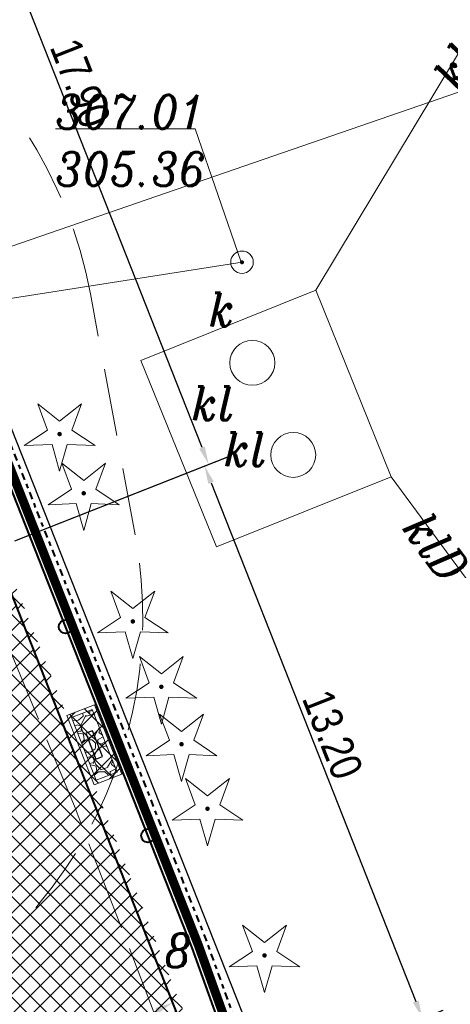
# Model space of a CAD drawing. Extents: x 779 to 3668, y -1329 to 9570.
# Tile 90 of 106: x 2213 to 2223, y -273 to -251. Entities that reach past the tile are written whole.
import ezdxf

# ---------------------------------------------------------------- set-up
doc = ezdxf.new("R2010")
doc.units = 0
for name, pattern in [('CENTER2', [1.125, 0.75, -0.125, 0.125, -0.125]), ('CIĄGłA', [0]), ('DASH', [0.75, 0.5, -0.25]), ('DGN Style 4', [0.3202, 0.16, -0.08, 0.0002, -0.08]), ('mz2.0_0.5', [2.5, 2, -0.5])]:
    doc.linetypes.add(name, pattern=pattern)
for name, color, linetype, lineweight in [('203-punkt graniczny-Atr103', 7, 'Continuous', 0), ('219-działka ewidencyjna', 7, 'Continuous', 0), ('_a_obiekty', 250, 'Continuous', 30), ('AGP1_granica_opracow', 7, 'Continuous', 15), ('AGP1_HATCH', 7, 'Continuous', 5), ('AGP1_KRAWEZNIKI', 7, 'Continuous', 40), ('AGP1_KRAWEZNIKI GRUBOŚCI', 7, 'Continuous', 9), ('kanał technologiczny (linia)', 7, 'Continuous', 0), ('komora podziemna - przewód kanalizacyjny (powierzchnia)-SK', 7, 'Continuous', 0), ('MPZP', 7, 'Continuous', 0), ('OBOP01_01', 7, 'Continuous', 0), ('ogrodzenie trwałe (linia)', 7, 'Continuous', 0), ('osadnik kanalizacji lokalnej (dół Chambeau) (punkt)-SK', 7, 'Continuous', 0), ('osadnik kanalizacji lokalnej (dół Chambeau) (punkt)-SK-Atr17', 7, 'Continuous', 0), ('przewód kanalizacyjny (linia)-SK', 7, 'Continuous', 0), ('przewód kanalizacyjny (linia)-SK-Atr1', 7, 'Continuous', 0), ('przewód kanalizacyjny - projektowany lub w budowie (linia)-SK - ob. projektowany', 7, 'Continuous', 0), ('punkt o określonej wysokości (sieć kanalizacyjna)-SK', 7, 'Continuous', 0), ('punkt o określonej wysokości (sieć kanalizacyjna)-SK-Atr2', 7, 'Continuous', 0), ('punkt o określonej wysokości (sieć kanalizacyjna)-SK-Atr3', 7, 'Continuous', 0), ('właz okrągły - siec kanalizacyjna (punkt)-SK', 7, 'Continuous', 0), ('właz okrągły - siec kanalizacyjna (punkt)-SK-Atr17', 7, 'Continuous', 0), ('zz-legenda', 7, 'Continuous', 13), ('zz-wypełnienie-chodniki', 142, 'Continuous', 5), ('zz-wypełnienie-drogi', 52, 'Continuous', 5)]:
    doc.layers.add(name, color=color, linetype=linetype, lineweight=lineweight)
doc.layers.add('_a_ekran', color=250, linetype='Continuous')
doc.layers.add('SYTUACJA - znaki_czytnik_kart', color=7, linetype='Continuous')
doc.styles.add('ARIAL', font='ARIALN.TTF')
doc.styles.get("Standard").update_dxf_attribs({"font": 'arial.ttf'})
doc.styles.add('Style-ITALIC_1250', font='ITALIC_1250.shx')
doc.linetypes.add('902-500', pattern='A,3.75,[24,dgnlstyle-geo-mz.shx,S=0.002785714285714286,R=0,X=0,Y=0],3.75', length=7.5)
doc.dimstyles.new('z1do1', dxfattribs={"dimtxt": 0.7, "dimasz": 0.4, "dimexe": 0.5, "dimexo": 0.5, "dimgap": 0.1, "dimtad": 1, "dimrnd": 0.05, "dimzin": 0, "dimdsep": 46, "dimtxsty": 'ARIAL', "dimcen": 0.09, "dimazin": 0, "dimtfac": 1, "dimtofl": 0, "dimtmove": 0, "dimatfit": 3, "dimfxl": 1, "dimtolj": 1, "dimtzin": 0, "dimarcsym": 0})

# ---------------------------------------------------------------- blocks, each defined once
blk = doc.blocks.new('US22')
at = {"color": 0, "linetype": 'Continuous', "lineweight": -2, "ltscale": 10}
blk.add_circle((0, 0), 2.5, dxfattribs=at)
blk = doc.blocks.new('PW01_1')
at = {"linetype": 'Continuous', "lineweight": 13, "ltscale": 10}
h = blk.add_hatch(color=0, dxfattribs=at)
edge = h.paths.add_edge_path()
edge.add_arc((0, 0), 0.45, 0, 360)
blk = doc.blocks.new('PZT MDCP podkład')
at = {"linetype": 'Continuous', "lineweight": -2, "ltscale": 10}
h = blk.add_hatch(color=8, dxfattribs=at)
edge = h.paths.add_edge_path()
edge.add_arc((2151.396406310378, 97.32646074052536), 0.04500000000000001, 0, 360)
at = {"layer": 'OBOP01_01', "linetype": 'Continuous', "lineweight": 13}
h = blk.add_hatch(color=8, dxfattribs=at)
edge = h.paths.add_edge_path()
edge.add_arc((2148.308517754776, 108.7110124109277), 0.05, 0, 360)
h = blk.add_hatch(color=8, dxfattribs=at)
edge = h.paths.add_edge_path()
edge.add_arc((2148.844459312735, 107.3919112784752), 0.05, 0, 360)
h = blk.add_hatch(color=8, dxfattribs=at)
edge = h.paths.add_edge_path()
edge.add_arc((2149.937158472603, 104.5388909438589), 0.05, 0, 360)
h = blk.add_hatch(color=8, dxfattribs=at)
edge = h.paths.add_edge_path()
edge.add_arc((2150.571457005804, 103.0830506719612), 0.05, 0, 360)
h = blk.add_hatch(color=8, dxfattribs=at)
edge = h.paths.add_edge_path()
edge.add_arc((2151.020363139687, 101.804524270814), 0.05, 0, 360)
h = blk.add_hatch(color=8, dxfattribs=at)
edge = h.paths.add_edge_path()
edge.add_arc((2151.598694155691, 100.3673486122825), 0.05, 0, 360)
h = blk.add_hatch(color=8, dxfattribs=at)
edge = h.paths.add_edge_path()
edge.add_arc((2152.867291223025, 97.1010402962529), 0.05, 0, 360)
at = {"layer": '219-działka ewidencyjna', "color": 8, "linetype": 'Continuous', "lineweight": 13, "flags": 128}
for points in [[(2145.496406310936, 112.2964607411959), (2161.48640631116, 117.8064607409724)], [(2145.496406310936, 112.2964607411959), (2151.396406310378, 97.32646074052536)], [(2156.536406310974, 83.01646074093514), (2151.396406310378, 97.32646074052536)]]:
    blk.add_lwpolyline(points, dxfattribs=at)
at = {"layer": 'komora podziemna - przewód kanalizacyjny (powierzchnia)-SK', "color": 8, "linetype": 'Continuous', "lineweight": 13, "flags": 128}
blk.add_lwpolyline([(2151.79640631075, 106.1964607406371), (2150.116406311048, 110.3464607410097), (2154.006406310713, 111.9164607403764), (2155.686406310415, 107.75646074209), (2151.79640631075, 106.1964607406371)], close=True, dxfattribs=at)
at = {"layer": 'MPZP', "color": 8, "linetype": 'DGN Style 4', "lineweight": 40, "flags": 128}
blk.add_lwpolyline([(2105.950835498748, 127.0314606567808), (2135.306348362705, 137.3370234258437), (2141.691342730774, 122.4926704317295), (2145.682467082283, 112.3698186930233), (2151.583598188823, 97.3969487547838), (2156.725831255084, 83.08073179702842), (2162.408999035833, 65.30082132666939), (2167.840760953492, 43.18364710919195), (2173.516804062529, 19.5318049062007), (2179.634830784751, 13.8408482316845), (2188.833263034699, 4.752397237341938), (2192.015697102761, 1.920277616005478)], dxfattribs=at)
at = {"layer": 'OBOP01_01', "color": 8, "linetype": 'Continuous', "lineweight": 13, "flags": 128}
for points in [[(2148.308517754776, 107.8820124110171), (2148.141162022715, 108.4806670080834), (2147.520091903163, 108.4548373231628), (2148.03773049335, 108.7989965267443), (2147.821243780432, 109.3816875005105), (2148.308517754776, 108.9957349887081), (2148.795791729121, 109.3816874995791), (2148.579305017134, 108.798996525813), (2149.09694360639, 108.4548373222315), (2148.475873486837, 108.4806670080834), (2148.308517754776, 107.8820124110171)], [(2148.844459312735, 106.5629112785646), (2148.677103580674, 107.1615658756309), (2148.056033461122, 107.1357361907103), (2148.573672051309, 107.4798953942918), (2148.357185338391, 108.062586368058), (2148.844459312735, 107.6766338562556), (2149.331733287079, 108.0625863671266), (2149.115246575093, 107.4798953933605), (2149.632885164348, 107.135736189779), (2149.011815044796, 107.1615658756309), (2148.844459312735, 106.5629112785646)], [(2149.937158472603, 103.7098909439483), (2149.769802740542, 104.3085455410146), (2149.14873262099, 104.282715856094), (2149.666371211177, 104.6268750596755), (2149.449884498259, 105.2095660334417), (2149.937158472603, 104.8236135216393), (2150.424432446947, 105.2095660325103), (2150.207945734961, 104.6268750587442), (2150.725584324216, 104.2827158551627), (2150.104514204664, 104.3085455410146), (2149.937158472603, 103.7098909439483)], [(2150.571457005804, 102.2540506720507), (2150.404101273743, 102.852705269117), (2149.783031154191, 102.8268755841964), (2150.300669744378, 103.1710347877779), (2150.08418303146, 103.753725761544), (2150.571457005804, 103.3677732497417), (2151.058730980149, 103.7537257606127), (2150.842244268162, 103.1710347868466), (2151.359882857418, 102.8268755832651), (2150.738812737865, 102.852705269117), (2150.571457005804, 102.2540506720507)], [(2151.020363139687, 100.9755242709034), (2150.853007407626, 101.5741788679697), (2150.231937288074, 101.5483491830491), (2150.749575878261, 101.8925083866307), (2150.533089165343, 102.4751993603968), (2151.020363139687, 102.0892468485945), (2151.507637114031, 102.4751993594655), (2151.291150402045, 101.8925083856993), (2151.8087889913, 101.5483491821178), (2151.187718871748, 101.5741788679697), (2151.020363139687, 100.9755242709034)], [(2151.598694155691, 99.53834861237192), (2151.43133842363, 100.1370032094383), (2150.810268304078, 100.1111735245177), (2151.327906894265, 100.4553327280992), (2151.111420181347, 101.0380237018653), (2151.598694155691, 100.652071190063), (2152.085968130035, 101.038023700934), (2151.869481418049, 100.4553327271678), (2152.387120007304, 100.1111735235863), (2151.766049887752, 100.1370032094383), (2151.598694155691, 99.53834861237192)], [(2152.867291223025, 96.27204029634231), (2152.699935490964, 96.87069489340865), (2152.078865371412, 96.84486520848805), (2152.596503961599, 97.18902441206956), (2152.380017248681, 97.7717153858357), (2152.867291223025, 97.38576287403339), (2153.354565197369, 97.77171538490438), (2153.138078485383, 97.18902441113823), (2153.655717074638, 96.84486520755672), (2153.034646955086, 96.87069489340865), (2152.867291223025, 96.27204029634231)]]:
    blk.add_lwpolyline(points, close=True, dxfattribs=at)
at = {"layer": 'ogrodzenie trwałe (linia)', "color": 8, "linetype": '902-500', "lineweight": 30, "flags": 128}
blk.add_lwpolyline([(2201.026406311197, 25.93646074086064), (2203.096406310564, 26.22646074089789), (2196.526406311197, 52.65646074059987), (2189.216406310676, 78.32646074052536), (2185.026406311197, 90.1364607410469), (2181.246406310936, 100.9964607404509), (2180.716406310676, 103.6564607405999), (2164.906406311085, 146.8664607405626), (2145.896406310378, 140.4064607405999), (2135.536406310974, 136.5764607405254), (2142.946406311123, 119.6864607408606), (2154.066406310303, 91.52646074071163), (2156.85640631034, 82.92646074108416), (2163.326406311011, 62.1364607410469), (2173.076406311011, 21.41646074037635), (2181.186406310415, 20.27646074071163), (2186.806406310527, 20.09646074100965), (2192.936406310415, 20.7064607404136), (2195.036406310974, 22.77646074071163), (2196.636406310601, 25.26646074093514), (2198.206406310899, 25.54646074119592)], dxfattribs=at)
at = {"layer": 'osadnik kanalizacji lokalnej (dół Chambeau) (punkt)-SK', "color": 8, "linetype": 'Continuous', "lineweight": 13}
for centre in [(2152.596406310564, 110.2964607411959), (2153.506406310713, 108.2464607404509)]:
    blk.add_circle(centre, 0.5, dxfattribs=at)
at = {"layer": 'przewód kanalizacyjny (linia)-SK', "color": 8, "linetype": 'Continuous', "lineweight": 13, "flags": 128}
for points in [[(2134.056406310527, 134.75646074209), (2145.026406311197, 111.3864607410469), (2152.366406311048, 112.5364607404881)], [(2160.096406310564, 131.7664607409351), (2160.596406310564, 131.4564607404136), (2162.386406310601, 125.8564607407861), (2154.006406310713, 111.9164607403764)], [(2158.376406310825, 104.1064607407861), (2155.686406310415, 107.75646074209)]]:
    blk.add_lwpolyline(points, dxfattribs=at)
at = {"layer": 'przewód kanalizacyjny - projektowany lub w budowie (linia)-SK - ob. projektowany', "color": 8, "linetype": 'mz2.0_0.5', "lineweight": 13, "flags": 128}
blk.add_lwpolyline([(2145.026406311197, 111.3864607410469), (2145.776406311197, 107.3464607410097), (2148.636406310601, 100.4264607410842), (2154.506406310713, 85.21646074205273), (2156.906406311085, 77.96646074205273), (2160.896406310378, 65.78646074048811), (2162.116406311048, 60.94646074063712), (2165.286406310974, 47.41646074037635), (2168.336406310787, 34.67646074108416), (2158.396406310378, 20.79646074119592), (2150.73640631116, 14.08646074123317), (2148.566406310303, 11.56646074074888), (2149.48640631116, -4.973539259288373)], dxfattribs=at)
at = {"layer": 'punkt o określonej wysokości (sieć kanalizacyjna)-SK-Atr2', "color": 8, "lineweight": 13, "flags": 128}
blk.add_lwpolyline([(2152.350400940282, 112.5378377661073), (2151.326771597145, 115.5038974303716), (2148.217771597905, 115.5038974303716)], dxfattribs=at)
at = {"layer": 'punkt o określonej wysokości (sieć kanalizacyjna)-SK', "color": 8, "linetype": 'Continuous', "lineweight": 13, "xscale": 0.1, "yscale": 0.1, "zscale": 0.1}
blk.add_blockref('PW01_1', (2152.366406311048, 112.5364607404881), dxfattribs=at)
at = {"layer": 'właz okrągły - siec kanalizacyjna (punkt)-SK', "color": 8, "linetype": 'Continuous', "lineweight": 13, "xscale": 0.1, "yscale": 0.1, "zscale": 0.1}
blk.add_blockref('US22', (2152.366406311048, 112.5364607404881), dxfattribs=at)
at = {"layer": '203-punkt graniczny-Atr103', "color": 8, "linetype": 'CIĄGłA', "lineweight": 5, "style": 'Style-ITALIC_1250', "width": 0.9}
blk.add_text('8', height=0.75, dxfattribs=at).set_placement((2150.647743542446, 96.84047199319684))
at = {"layer": 'osadnik kanalizacji lokalnej (dół Chambeau) (punkt)-SK-Atr17', "color": 8, "lineweight": 13, "char_height": 0.75, "attachment_point": 7, "line_spacing_factor": 0.6}
for insert in [(2151.246406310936, 109.0164607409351), (2151.966406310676, 107.9964607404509)]:
    blk.add_mtext('\\FITALIC_1250;\\H1x;\\W0.9;kl', dxfattribs=dict(at, insert=insert))
at = {"layer": 'przewód kanalizacyjny (linia)-SK-Atr1', "color": 8, "lineweight": 13, "char_height": 0.75, "attachment_point": 4, "line_spacing_factor": 0.6}
for s, insert, rotation in [('\\FITALIC_1250;\\H1x;\\W0.9;kl150', (2156.903488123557, 116.4919744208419), 58.943000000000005), ('\\FITALIC_1250;\\H1x;\\W0.9;klD', (2156.215780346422, 106.8323026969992), 306.389)]:
    blk.add_mtext(s, dxfattribs=dict(at, insert=insert, rotation=rotation))
at = {"layer": 'punkt o określonej wysokości (sieć kanalizacyjna)-SK-Atr2', "color": 8, "lineweight": 13, "insert": (2148.217771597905, 115.510897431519), "char_height": 0.75, "attachment_point": 7, "line_spacing_factor": 0.6}
blk.add_mtext('\\FITALIC_1250;\\H1x;\\W0.9;307.01', dxfattribs=at)
at = {"layer": 'punkt o określonej wysokości (sieć kanalizacyjna)-SK-Atr3', "color": 8, "lineweight": 13, "insert": (2148.217771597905, 114.2358974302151), "char_height": 0.75, "attachment_point": 7, "line_spacing_factor": 0.6}
blk.add_mtext('\\FITALIC_1250;\\H1x;\\W0.9;305.36', dxfattribs=at)
at = {"layer": 'właz okrągły - siec kanalizacyjna (punkt)-SK-Atr17', "color": 8, "lineweight": 13, "insert": (2151.626406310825, 111.1064607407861), "char_height": 0.75, "attachment_point": 7, "line_spacing_factor": 0.6}
blk.add_mtext('\\FITALIC_1250;\\H1x;\\W0.9;k', dxfattribs=at)
blk = doc.blocks.new('ekran akustyczny')
at = {"layer": '_a_ekran', "color": 7, "lineweight": 40, "ltscale": 0.01}
blk.add_lwpolyline([(-3747.093814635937, 2864.572444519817), (-3745.082267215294, 2885.182060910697), (-3742.991181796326, 2907.847278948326), (-3742.553984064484, 2926.4900541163), (-3742.736602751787, 2941.68912352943), (-3743.421846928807, 2957.762937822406), (-3743.490315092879, 2959.352943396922), (-3743.703226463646, 2964.352495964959), (-3743.939064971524, 2969.344629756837), (-3745.038839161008, 2984.30425865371)], dxfattribs=at)
for centre in [(-3743.063612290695, 2949.364102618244), (-3742.8508744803, 2944.368630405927)]:
    blk.add_circle(centre, 0.15, dxfattribs=at)
blk = doc.blocks.new('*D1436')
at = {"layer": 'Defpoints', "color": 0, "transparency": 16777216}
for p in [(2212.80185635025, -262.9956572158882), (2222.338383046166, -273.4443510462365), (2217.650215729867, -275.292749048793)]:
    blk.add_point(p, dxfattribs=at)
at = {"layer": 'zz-legenda', "color": 0, "lineweight": -2, "transparency": 16777216}
for p, q in [((2213.267008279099, -262.8122623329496), (2217.955175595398, -260.963864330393)), ((2217.6367395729, -261.519380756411), (2222.191667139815, -273.0722295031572)), ((2218.115367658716, -275.1093541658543), (2222.803534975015, -273.2609561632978))]:
    blk.add_line(p, q, dxfattribs=at)
at = {"layer": 'zz-legenda', "color": 0, "transparency": 16777216}
for points in [[(2217.69875983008, -261.4949281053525), (2217.57471931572, -261.5438334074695), (2217.490023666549, -261.1472592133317)], [(2222.253687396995, -273.0477768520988), (2222.129646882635, -273.0966821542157), (2222.338383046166, -273.4443510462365)]]:
    blk.add_solid(points, dxfattribs=at)
at = {"layer": 'zz-legenda', "color": 0, "transparency": 16777216, "insert": (2220.339725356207, -267.1280350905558), "char_height": 0.7, "attachment_point": 5, "rotation": 291.51776953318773, "style": 'ARIAL'}
blk.add_mtext('\\A1;13.20', dxfattribs=at)
blk = doc.blocks.new('*D1437')
at = {"layer": 'Defpoints', "color": 0, "transparency": 16777216}
for p in [(2211.022194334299, -244.4720630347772), (2206.241699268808, -246.3568629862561), (2212.80185635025, -262.9956572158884)]:
    blk.add_point(p, dxfattribs=at)
at = {"layer": 'zz-legenda', "color": 0, "lineweight": -2, "transparency": 16777216}
for p, q in [((2206.706851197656, -246.1734681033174), (2211.487346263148, -244.2886681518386)), ((2217.435635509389, -260.7387357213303), (2211.168910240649, -244.8441845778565)), ((2213.267008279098, -262.8122623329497), (2218.047503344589, -260.9274623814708))]:
    blk.add_line(p, q, dxfattribs=at)
at = {"layer": 'zz-legenda', "color": 0, "transparency": 16777216}
for points in [[(2211.230930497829, -244.8197319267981), (2211.10688998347, -244.868637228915), (2211.022194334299, -244.4720630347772)], [(2217.497655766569, -260.7142830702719), (2217.37361525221, -260.7631883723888), (2217.58235141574, -261.1108572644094)]]:
    blk.add_solid(points, dxfattribs=at)
at = {"layer": 'zz-legenda', "color": 0, "transparency": 16777216, "insert": (2214.727794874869, -252.6236901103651), "char_height": 0.7, "attachment_point": 5, "rotation": 291.51776953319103, "style": 'ARIAL'}
blk.add_mtext('\\A1;17.90', dxfattribs=at)
blk = doc.blocks.new('*D1455')
at = {"layer": 'Defpoints', "color": 0, "transparency": 16777216}
for p in [(2206.240897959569, -246.3548318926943), (2215.321103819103, -274.919922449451), (2217.650215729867, -275.2927490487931), (2217.650215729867, -275.2927490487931), (2221.237928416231, -285.3230512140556)]:
    blk.add_point(p, dxfattribs=at)
at = {"layer": 'zz-legenda', "color": 0, "lineweight": -2, "transparency": 16777216}
blk.add_arc((2217.650215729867, -275.2927490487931), 2.358762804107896, 121.2456932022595, 279.9535670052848, dxfattribs=at)
at = {"layer": 'zz-legenda', "color": 0, "transparency": 16777216}
for points in [[(2216.397080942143, -273.2163991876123), (2216.456327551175, -273.3358463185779), (2216.785045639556, -273.0983829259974)], [(2218.040878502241, -277.5515584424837), (2218.07497737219, -277.6804578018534), (2218.444626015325, -277.5137115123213)]]:
    blk.add_solid(points, dxfattribs=at)
at = {"layer": 'zz-legenda', "color": 0, "transparency": 16777216, "insert": (2215.870423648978, -275.961715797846), "char_height": 0.7, "attachment_point": 5, "rotation": 290.5996301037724, "style": 'ARIAL'}
blk.add_mtext('\\A1;178.16°', dxfattribs=at)

msp = doc.modelspace()

# ---------------------------------------------------------------- hatches: boundary and pattern name
at = {"layer": 'AGP1_HATCH', "true_color": 0x939598}
h = msp.add_hatch(dxfattribs=at)
h.set_pattern_fill('GRAVEL', color=252, scale=0.03, angle=21.51776954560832)
h.set_pattern_definition([(249.5305570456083, (-3991764.351103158, -7589199.346912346), (-3.155688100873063, -8.615974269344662), [0.102516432, -10.1491450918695]), (206.4875105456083, (-3991764.386954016, -7589199.442955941), (8.227204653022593, 4.062817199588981), [0.1759214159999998, -17.41621466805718]), (154.0282166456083, (-3991764.544409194, -7589199.521417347), (10.16334721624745, -5.00286891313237), [0.124044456, -12.28041683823]), (288.7914585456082, (-3991764.751003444, -7589199.807642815), (-4.880984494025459, 14.45732459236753), [0.1602013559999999, -15.8599312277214]), (314.3514237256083, (-3991764.699398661, -7589199.959304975), (-6.898383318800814, 7.109229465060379), [0.1570901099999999, -15.55194232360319]), (18.79145854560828, (-3991764.589583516, -7589200.071634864), (-14.45732459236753, -4.880984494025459), [0.1602013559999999, -15.8599312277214]), (59.21201001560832, (-3991764.437921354, -7589200.020030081), (-6.420651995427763, -10.72233481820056), [0.211858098, -20.9739345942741]), (93.77309791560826, (-3991764.329479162, -7589199.838029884), (-1.186622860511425, 17.55207048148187), [0.2000158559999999, -19.80157698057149]), (142.9473351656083, (-3991764.342641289, -7589199.638447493), (-9.30455173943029, 6.97963959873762), [0.1607438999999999, -15.91366370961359]), (196.7541278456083, (-3991764.470928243, -7589199.541591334), (8.077300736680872, 2.365540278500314), [0.1835139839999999, -8.992181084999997]), (243.9152073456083, (-3991764.646652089, -7589199.594492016), (-5.432266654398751, -11.15173255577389), [0.237323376, -23.4950317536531]), (160.3318443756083, (-3991764.046405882, -7589199.538032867), (-6.639203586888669, 2.296892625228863), [0.08100136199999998, -8.0191697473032]), (192.9870039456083, (-3991764.122681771, -7589199.510769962), (9.774577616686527, 2.215636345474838), [0.1541045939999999, -15.25639169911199]), (246.5177695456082, (-3991764.272844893, -7589199.545401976), (0.2794938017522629, -0.708891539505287), [0.1077628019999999, -0.9698679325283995]), (224.7163600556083, (-3991764.356006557, -7589199.479899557), (2.985470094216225, 2.815252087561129), [0.05803239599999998, -5.745186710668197]), (313.3191790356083, (-3991764.397244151, -7589199.520730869), (-1.547372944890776, 1.847180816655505), [0.08206968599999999, -4.021425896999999]), (52.48152607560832, (-3991764.340939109, -7589199.580440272), (1.567687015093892, 2.256264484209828), [0.1332958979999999, -4.309889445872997]), (183.0828207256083, (-3991764.259759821, -7589199.474715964), (1.697276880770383, -0.1499039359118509), [0.09638614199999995, -2.313269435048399]), (37.90730987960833, (-3991764.808401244, -7589199.682837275), (6.250433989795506, 4.921612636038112), [0.1350264, -13.3676480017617]), (91.86394548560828, (-3991764.701864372, -7589199.599878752), (0.2388656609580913, -8.915782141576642), [0.1132796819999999, -11.21466470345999]), (314.7163600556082, (-3991764.315658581, -7589199.332937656), (-2.815252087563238, 2.985470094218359), [0.11606403, -5.687155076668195]), (5.128229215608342, (-3991764.233995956, -7589199.415412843), (-7.927396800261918, -0.6682633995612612), [0.1350263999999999, -13.36764800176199]), (0.9617243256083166, (-3991764.635115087, -7589200.12235003), (-4.103445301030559, 0.02031407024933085), [0.1302105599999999, -6.380320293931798]), (316.2929101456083, (-3991764.504922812, -7589200.120164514), (-6.618889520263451, 6.400337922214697), [0.109101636, -10.801078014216]), (88.31917903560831, (-3991764.029075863, -7589200.039034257), (0.02031406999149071, 4.103445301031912), [0.11606403, -5.687155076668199]), (38.87179418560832, (-3991764.025671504, -7589199.923019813), (-8.097614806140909, -6.468985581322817), [0.127734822, -12.64571279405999]), (90.96172432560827, (-3991764.376432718, -7589200.17598622), (-0.02031407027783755, -4.103445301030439), [0.06510527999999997, -6.4454255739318]), (122.8277020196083, (-3991764.071609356, -7589200.055803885), (-1.826866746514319, 2.556072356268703), [0.03885437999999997, -3.846598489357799]), (187.4815260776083, (-3991764.092672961, -7589200.023154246), (2.406168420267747, 0.1295898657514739), [0.15709011, -2.9847163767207]), (207.5267755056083, (-3991764.24842596, -7589200.043608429), (6.809421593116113, 3.503829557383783), [0.1455800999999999, -14.4124094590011]), (325.2078370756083, (-3991764.315784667, -7589199.644240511), (-1.267879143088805, 1.138289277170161), [0.109897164, -2.637532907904]), (14.67499613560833, (-3991764.225534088, -7589199.706947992), (12.61014377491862, 3.333611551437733), [0.1918670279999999, -18.99480271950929]), (82.46316544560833, (-3991764.039926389, -7589199.658341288), (-0.8791095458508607, -6.080215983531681), [0.07845247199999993, -7.766817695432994]), (111.5177695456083, (-3991764.029636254, -7589199.580566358), (-0.9883853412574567, 0.4293977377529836), [0.04571999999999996, -0.7162799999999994]), (141.7742067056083, (-3991764.270988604, -7589200.027931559), (4.792022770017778, -3.844265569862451), [0.105860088, -10.48018223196]), (69.53055704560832, (-3991764.354150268, -7589199.962429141), (3.155688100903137, 8.615974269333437), [0.205032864, -10.04662865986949]), (21.51776954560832, (-3991764.282448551, -7589199.770341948), (0.4293977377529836, 0.9883853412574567), [0.1981199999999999, -0.5638799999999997]), (346.8226160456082, (-3991764.098136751, -7589199.697673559), (9.04537200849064, -2.167302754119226), [0.1204828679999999, -11.92779501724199]), (275.5723736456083, (-3991763.980826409, -7589199.725139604), (0.4090836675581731, -3.115059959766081), [0.110948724, -5.436495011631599]), (229.1637449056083, (-3991763.970052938, -7589199.835564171), (-10.67400123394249, -12.39929762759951), [0.1806435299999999, -17.88373932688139]), (196.9438482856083, (-3991764.088175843, -7589199.972235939), (-9.495083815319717, -2.924527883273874), [0.1911088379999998, -18.91975393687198])])
h.paths.add_polyline_path([(2215.079723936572, -268.1461630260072), (2215.544864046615, -267.9627317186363), (2214.994683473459, -266.5672862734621), (2214.529539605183, -266.7506951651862)])
at = {"layer": 'zz-wypełnienie-chodniki'}
h = msp.add_hatch(dxfattribs=at)
h.set_pattern_fill('ANSI37', color=256, scale=0.1, style=0)
h.set_pattern_definition([(45, (0, 0), (-0.2245064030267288, 0.2245064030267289), []), (135, (0, 0), (-0.2245064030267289, -0.2245064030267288), [])])
edge = h.paths.add_edge_path()
edge.add_arc((2213.798152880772, -338.8711046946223), 2.632842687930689, 240.83171109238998, 270.2906532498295, ccw=False)
edge.add_arc((2214.307711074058, -338.3123928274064), 3.37347240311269, 200.4116660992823, 237.8982900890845, ccw=False)
edge.add_arc((2368.544108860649, -287.685559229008), 165.7037624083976, 197.7806309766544, 198.2175828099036, ccw=False)
edge.add_arc((2214.562165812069, -337.0583290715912), 4.000000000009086, 112.30075385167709, 197.8898825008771, ccw=False)
edge.add_line((2213.044292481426, -333.357510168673), (2216.905159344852, -332.0495769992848))
edge.add_arc((2211.040775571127, -315.8113433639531), 17.26473946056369, 289.8570159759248, 321.7647974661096)
edge.add_arc((2212.625452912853, -317.0850901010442), 15.23171446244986, 321.8391110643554, 367.1869803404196)
edge.add_line((2227.737494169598, -315.1794840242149), (2223.087990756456, -291.3849213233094))
edge.add_line((2223.087990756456, -291.3849213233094), (2221.237886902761, -285.3230589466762))
edge.add_line((2221.237886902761, -285.3230589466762), (2217.650174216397, -275.2927567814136))
edge.add_line((2217.650174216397, -275.2927567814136), (2210.523554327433, -257.2172198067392))
edge.add_line((2210.523554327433, -257.2172198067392), (2206.575240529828, -247.2029503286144))
edge.add_line((2206.575240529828, -247.2029503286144), (2206.241761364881, -246.3571335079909))
edge.add_arc((2201.589566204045, -248.1923033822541), 5.001076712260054, 21.52794352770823, 100.541275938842)
edge.add_line((2200.674650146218, -243.275627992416), (2200.541612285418, -243.3004086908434))
edge.add_line((2200.541612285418, -243.3004086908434), (2178.546908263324, -247.3973185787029))
edge.add_line((2178.546908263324, -247.3973185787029), (2187.812637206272, -297.1416013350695))
edge.add_line((2187.812637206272, -297.1416013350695), (2191.515679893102, -296.4518429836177))
edge.add_arc((2191.647852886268, -297.6476642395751), 1.203103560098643, -19.96193769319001, 96.30724697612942, ccw=False)
edge.add_arc((2192.308942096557, -297.8870733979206), 0.4999999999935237, 317.2270974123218, 339.9615464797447, ccw=False)
edge.add_arc((2197.626382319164, -302.8064078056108), 6.743964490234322, 137.2270973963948, 184.4631622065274)
edge.add_line((2190.902868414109, -303.3312104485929), (2191.261298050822, -305.6470830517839))
edge.add_line((2191.261298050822, -305.6470830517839), (2192.318950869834, -311.3577512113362))
edge.add_line((2192.318950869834, -311.3577512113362), (2193.162126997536, -315.9018189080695))
edge.add_line((2193.162126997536, -315.9018189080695), (2195.317900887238, -325.8369132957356))
edge.add_arc((2210.400793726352, -321.9094821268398), 15.58583882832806, 194.5951329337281, 204.2785181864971)
edge.add_arc((2203.597853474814, -324.8461195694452), 8.177987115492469, 205.1211640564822, 225.4637220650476)
edge.add_line((2197.862134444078, -330.675442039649), (2200.293390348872, -333.0918171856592))
edge.add_arc((2194.587794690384, -338.2653090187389), 7.70187247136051, 27.114490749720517, 42.19985456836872, ccw=False)
edge.add_line((2201.44321261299, -334.7550263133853), (2202.534785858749, -337.3047515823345))
edge.add_arc((2196.294933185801, -339.1341975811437), 6.502509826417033, -2.9609049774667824, 16.340470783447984, ccw=False)
edge.add_arc((2184.658865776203, -337.3537236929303), 18.25300297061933, 344.7003824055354, 353.34182273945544, ccw=False)
edge.add_line((2202.264967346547, -342.1700817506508), (2201.97496734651, -343.2200817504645))
edge.add_arc((2192.412753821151, -339.7061430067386), 10.18742818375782, 310.1754082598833, 339.82254230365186, ccw=False)
edge.add_line((2198.984967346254, -347.4900817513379), (2198.506741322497, -347.6819364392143))
edge.add_arc((2192.412753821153, -339.7061430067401), 10.03742818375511, 307.3820107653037, 339.7887873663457)
edge.add_arc((2172.677213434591, -334.532127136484), 30.40870538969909, 343.4897296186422, 347.8328201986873)
edge.add_arc((2184.653610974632, -337.3529042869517), 18.10831725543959, 348.5707290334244, 353.3645147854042)
edge.add_arc((2196.211605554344, -339.143093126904), 6.436124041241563, 357.3081371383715, 376.048817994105)
edge.add_line((2202.396891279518, -337.3637861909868), (2201.307357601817, -334.8188249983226))
edge.add_arc((2198.580633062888, -335.5044598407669), 2.811604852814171, 14.11440779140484, 55.20945348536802)
edge.add_line((2200.18487314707, -333.1954480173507), (2197.756660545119, -330.7820975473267))
edge.add_arc((2203.597853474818, -324.846119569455), 8.327987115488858, 205.1135589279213, 225.461118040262, ccw=False)
edge.add_arc((2210.400793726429, -321.9094821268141), 15.73583882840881, 194.5838918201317, 204.2825258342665, ccw=False)
edge.add_line((2195.171963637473, -325.8717236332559), (2193.015057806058, -315.9314125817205))
edge.add_line((2193.015057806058, -315.9314125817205), (2192.139354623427, -311.2391560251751))
edge.add_line((2192.139354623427, -311.2391560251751), (2189.468661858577, -311.7364003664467))
edge.add_line((2189.468661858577, -311.7364003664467), (2188.434282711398, -306.334377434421))
edge.add_line((2188.434282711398, -306.334377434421), (2191.142475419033, -305.8299800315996))
edge.add_line((2191.142475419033, -305.8299800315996), (2190.753769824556, -303.3485737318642))
edge.add_arc((2197.62638231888, -302.8064078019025), 6.893964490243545, 137.4766232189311, 184.5106019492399, ccw=False)
edge.add_arc((2192.177018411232, -297.8088940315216), 0.5000000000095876, 317.4766233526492, 342.9050172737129)
edge.add_arc((2191.651318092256, -297.6472178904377), 1.049999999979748, 342.9050174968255, 381.5320247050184)
edge.add_line((2192.628041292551, -297.2618456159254), (2185.88205571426, -298.5184068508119))
edge.add_line((2185.88205571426, -298.5184068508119), (2183.72506395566, -286.9376839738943))
edge.add_line((2183.72506395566, -286.9376839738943), (2184.855544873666, -286.7271130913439))
edge.add_line((2184.855544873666, -286.7271130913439), (2177.536339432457, -247.4331472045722))
edge.add_line((2177.536339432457, -247.4331472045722), (2178.519430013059, -247.2500290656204))
edge.add_line((2178.519430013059, -247.2500290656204), (2200.529099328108, -243.1501589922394))
edge.add_line((2200.529099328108, -243.1501589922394), (2200.64897745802, -243.1275829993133))
edge.add_arc((2201.589816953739, -248.191455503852), 5.150532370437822, 21.519896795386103, 100.52522516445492, ccw=False)
edge.add_line((2206.381306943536, -246.3021150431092), (2206.710303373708, -247.1365621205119))
edge.add_line((2206.710303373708, -247.1365621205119), (2210.670374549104, -257.180652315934))
edge.add_line((2210.670374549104, -257.180652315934), (2214.425768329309, -266.705627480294))
edge.add_line((2214.425768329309, -266.705627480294), (2215.039774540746, -266.463544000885))
edge.add_line((2215.039774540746, -266.463544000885), (2215.648720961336, -268.0077775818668))
edge.add_line((2215.648720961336, -268.0077775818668), (2215.034630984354, -268.2498940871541))
edge.add_line((2215.034630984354, -268.2498940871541), (2217.789719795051, -275.2377383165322))
edge.add_line((2217.789719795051, -275.2377383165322), (2221.381354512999, -285.2792765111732))
edge.add_line((2221.381354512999, -285.2792765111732), (2223.235207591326, -291.3561603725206))
edge.add_line((2223.235207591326, -291.3561603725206), (2227.886315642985, -315.1607178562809))
edge.add_arc((2212.625452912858, -317.0850901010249), 15.38171446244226, -38.161251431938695, 7.186980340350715, ccw=False)
edge.add_arc((2211.040775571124, -315.8113433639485), 17.41473946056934, 289.8520854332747, 321.76511738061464, ccw=False)
edge.add_line((2216.954700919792, -332.1911674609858), (2213.092420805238, -333.4995793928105))
edge.add_arc((2214.528808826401, -337.0426452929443), 3.823156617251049, 112.0680378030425, 198.2671306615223)
edge.add_line((2210.898318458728, -338.2410050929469), (2211.28663729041, -339.4366203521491))
edge.add_arc((2213.748107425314, -338.6216407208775), 2.592880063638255, 198.3194318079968, 219.5311920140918)
edge.add_arc((2213.798153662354, -338.8711088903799), 2.48284268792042, 214.3488660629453, 282.14863913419)
edge.add_line((2214.320664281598, -341.2983481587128), (2213.811508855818, -341.50391350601))
at = {"layer": 'zz-wypełnienie-drogi'}
h = msp.add_hatch(dxfattribs=at)
h.set_pattern_fill('ANSI37', color=256, scale=0.1, style=0)
h.set_pattern_definition([(45, (462.9080796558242, -495.6482805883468), (-0.2245064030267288, 0.2245064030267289), []), (135, (462.9080796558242, -495.6482805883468), (-0.2245064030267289, -0.2245064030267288), [])])
edge = h.paths.add_edge_path()
edge.add_line((2217.650215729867, -275.2928728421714), (2212.637307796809, -262.5784190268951))
edge.add_line((2212.637307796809, -262.5784190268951), (2207.924488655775, -264.2568905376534))
edge.add_arc((2206.808124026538, -264.6970382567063), 1.200000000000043, 280.5381373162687, 381.5177695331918, ccw=False)
edge.add_line((2207.027591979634, -265.8767983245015), (2202.552803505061, -266.7092325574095))
edge.add_arc((2202.333335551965, -265.5294724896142), 1.20000000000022, 190.5381373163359, 280.53813731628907, ccw=False)
edge.add_line((2201.15357548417, -265.7489404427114), (2201.098708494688, -265.4540004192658))
edge.add_line((2201.098708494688, -265.4540004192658), (2198.149303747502, -266.0026697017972))
edge.add_line((2198.149303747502, -266.0026697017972), (2198.204175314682, -266.2976103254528))
edge.add_arc((2197.024415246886, -266.5170782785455), 1.200000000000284, 280.5381373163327, 370.5381373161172, ccw=False)
edge.add_line((2197.243883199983, -267.6968383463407), (2196.787773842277, -267.7816872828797))
edge.add_arc((2196.568305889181, -266.6019272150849), 1.199999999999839, 190.5514390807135, 280.53813731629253, ccw=False)
edge.add_line((2195.388596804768, -266.8216690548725), (2187.647015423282, -268.947721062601))
edge.add_line((2187.647015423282, -268.947721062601), (2193.039591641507, -297.8681058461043))
edge.add_line((2193.039591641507, -297.8681058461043), (2191.30608954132, -300.0531105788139))
edge.add_line((2191.30608954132, -300.0531105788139), (2190.914824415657, -302.1460688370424))
edge.add_line((2190.914824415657, -302.1460688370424), (2201.99391793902, -298.4671136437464))
edge.add_line((2201.99391793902, -298.4671136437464), (2198.628777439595, -281.0408664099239))
edge.add_line((2198.628777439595, -281.0408664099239), (2198.084489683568, -278.1187986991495))
edge.add_line((2198.084489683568, -278.1187986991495), (2198.41080027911, -276.736314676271))
edge.add_line((2198.41080027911, -276.736314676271), (2199.234948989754, -275.8016822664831))
edge.add_line((2199.234948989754, -275.8016822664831), (2199.896706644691, -275.6793945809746))
edge.add_line((2199.896706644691, -275.6793945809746), (2210.41453182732, -273.7737764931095))
edge.add_line((2210.41453182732, -273.7737764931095), (2211.243328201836, -274.0263043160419))
edge.add_line((2211.243328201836, -274.0263043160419), (2211.797728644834, -274.4161147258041))
edge.add_line((2211.797728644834, -274.4161147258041), (2212.331679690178, -275.2499864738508))
edge.add_line((2212.331679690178, -275.2499864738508), (2215.880837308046, -294.1821636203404))
edge.add_line((2215.880837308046, -294.1821636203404), (2215.957200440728, -294.5921273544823))
edge.add_line((2215.957200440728, -294.5921273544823), (2224.339408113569, -297.7892458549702))
edge.add_line((2224.339408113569, -297.7892458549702), (2223.08798617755, -291.384920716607))
edge.add_line((2223.08798617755, -291.384920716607), (2221.237928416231, -285.3231949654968))
edge.add_line((2221.237928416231, -285.3231949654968), (2217.650215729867, -275.2928728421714))

# ---------------------------------------------------------------- linework, layer by layer
at = {"layer": '_a_obiekty', "color": 251, "linetype": 'DASH', "lineweight": 5, "ltscale": 3, "true_color": 0x636466}
msp.add_lwpolyline([(2203.290115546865, -249.3109352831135), (2201.520475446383, -249.6401372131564, 0.4142135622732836), (2193.518041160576, -261.3003707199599), (2194.518449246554, -266.6781103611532, 0.4163333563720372), (2206.249734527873, -274.6670610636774), (2208.016993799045, -274.3250608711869, 0.4120969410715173), (2215.948376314, -262.6783109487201), (2214.950349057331, -257.3133695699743, 0.4142135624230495)], format="xyb", close=True, dxfattribs=at)
at = {"layer": 'AGP1_granica_opracow', "color": 5, "linetype": 'CENTER2', "lineweight": 9, "ltscale": 5, "const_width": 0.2}
msp.add_lwpolyline([(2222.494967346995, -286.1300817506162), (2217.354967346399, -271.820081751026), (2211.454967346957, -256.8500817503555), (2207.464967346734, -246.730081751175)], dxfattribs=at)
at = {"layer": 'AGP1_KRAWEZNIKI'}
msp.add_line((2217.650174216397, -275.2927567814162), (2210.523554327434, -257.2172198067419), dxfattribs=at)
at = {"layer": 'AGP1_KRAWEZNIKI GRUBOŚCI'}
for points in [[(2215.03464500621, -268.2499296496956), (2215.648631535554, -268.0078128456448), (2215.039760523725, -266.4635084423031), (2214.425773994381, -266.7056252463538)], [(2215.079726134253, -268.1461621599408), (2215.54486404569, -267.9627317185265), (2214.994679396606, -266.5672759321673), (2214.529541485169, -266.7507063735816)]]:
    msp.add_lwpolyline(points, close=True, dxfattribs=at)
at = {"layer": 'SYTUACJA - znaki_czytnik_kart'}
msp.add_lwpolyline([(2215.075566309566, -267.6721306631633), (2215.224414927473, -267.6134443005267), (2214.998839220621, -267.0413074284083), (2214.849990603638, -267.0999937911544)], close=True, dxfattribs=at)

# ---------------------------------------------------------------- block references
at = {"rotation": 19.06936651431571}
msp.add_blockref('ekran akustyczny', (6715.650727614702, -1829.333812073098), dxfattribs=at)
at = {"layer": 'kanał technologiczny (linia)', "color": 18, "linetype": 'CIĄGłA', "lineweight": 5, "true_color": 0x000000}
msp.add_blockref('PZT MDCP podkład', (65.95856103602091, -369.1465424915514), dxfattribs=at)

# ---------------------------------------------------------------- dimensions: what is measured, and where the dimension line sits
at = {"layer": 'zz-legenda'}
for p1, p2, distance, picture, middle in [((2212.80185635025, -262.9956572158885), (2206.241699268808, -246.3568629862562), -5.138638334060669, '*D1437', (2214.727794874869, -252.6236901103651)), ((2212.80185635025, -262.9956572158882), (2217.650215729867, -275.292749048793), 5.039393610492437, '*D1436', (2220.339725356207, -267.1280350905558))]:
    dim = msp.add_aligned_dim(p1=p1, p2=p2, distance=distance, dimstyle='z1do1', dxfattribs=at)
    dim.commit()
    dim.dimension.update_dxf_attribs({"geometry": picture, "text_midpoint": middle})
dim = msp.add_angular_dim_2l(base=(2215.321103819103, -274.919922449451), line1=((2217.650215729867, -275.292749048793), (2206.240897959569, -246.3548318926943)), line2=((2221.237928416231, -285.3230512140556), (2217.650215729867, -275.292749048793)), dimstyle='z1do1', dxfattribs=at)
dim.commit()
dim.dimension.update_dxf_attribs({"geometry": '*D1455', "text_midpoint": (2215.870423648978, -275.9617157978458)})

doc.saveas('drawing.dxf')
